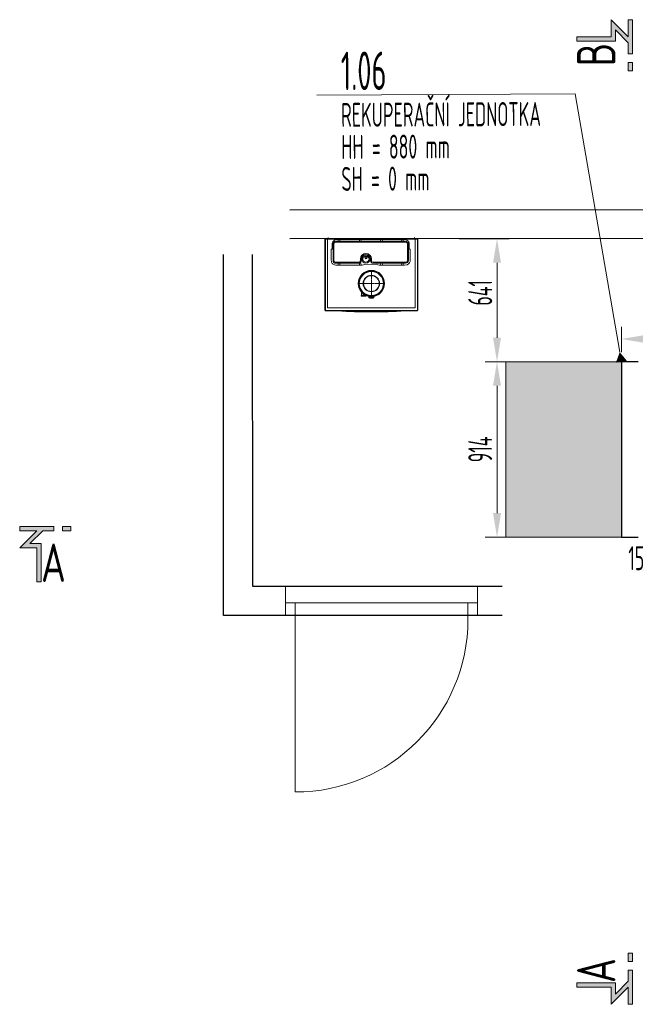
# Model space of a CAD drawing. Header units: millimetres. Extents: x -118717 to 8962, y 22910 to 145283.
# Tile 78 of 193: x -68563 to -65356, y 107051 to 112181. Entities that reach past the tile are written whole.
import ezdxf
from ezdxf.enums import TextEntityAlignment as Align

# ---------------------------------------------------------------- set-up
doc = ezdxf.new("R2010")
doc.units = ezdxf.units.MM
doc.linetypes.add('MITTE', pattern=[2, 1.25, -0.25, 0.25, -0.25])
doc.linetypes.add('phl_thick', pattern=[0])
for name, color, linetype, lineweight in [('UT_KOTY - DIMENZE', 7, 'Continuous', 5), ('VZT_21 ZAŘÍZENÍ - OBRYS', 1, 'Continuous', 30), ('VZT_23 ZAŘÍZENÍ - SERVISNÍ PROSTOR', 8, 'Continuous', 5), ('VZT_50 POPIS - OBECNE', 7, 'Continuous', 13), ('VZT_60_KOTY - DIMENZE', 7, 'Continuous', 5)]:
    doc.layers.add(name, color=color, linetype=linetype, lineweight=lineweight)
doc.styles.add('EVORA_125', font='isocp.shx', dxfattribs={"width": 0.6, "height": 125})
doc.styles.add('ISOCP 2.5', font='isocp.shx', dxfattribs={"width": 0.6, "height": 2.5})
doc.styles.add('ISOCP 4.0', font='isocp.shx', dxfattribs={"width": 0.6, "height": 4})

# ---------------------------------------------------------------- blocks, each defined once
blk = doc.blocks.new('_DatumFilled')
at = {"color": 0}
blk.add_solid([(0, 0.58), (-1, 0), (0, -0.58)], dxfattribs=at)

msp = doc.modelspace()

# ---------------------------------------------------------------- hatches: boundary and pattern name
at = {"layer": 'VZT_23 ZAŘÍZENÍ - SERVISNÍ PROSTOR'}
h = msp.add_hatch(color=256, dxfattribs=at)
h.dxf.hatch_style = 1
h.paths.add_polyline_path([(-65428.9, 109485.3), (-65428.9, 110399.5), (-66030.6, 110399.5), (-66030.6, 109485.3)])
at = {"layer": 'VZT_50 POPIS - OBECNE'}
h = msp.add_hatch(color=256, dxfattribs=at)
h.dxf.hatch_style = 1
h.paths.add_polyline_path([(-65482.3, 112181.4), (-65482.3, 112092.5), (-65660.1, 112092.5), (-65660.1, 112070.3), (-65460.1, 112070.3), (-65460.1, 112127.8), (-65393.4, 112061.1), (-65393.4, 112003.6), (-65371.2, 112003.6), (-65371.2, 112181.4), (-65393.4, 112181.4), (-65393.4, 112092.5)])
h.paths.add_polyline_path([(-65393.4, 111959.2), (-65393.4, 111914.7), (-65371.2, 111914.7), (-65371.2, 111959.2)])
h = msp.add_hatch(color=256, dxfattribs=at)
h.dxf.hatch_style = 1
h.paths.add_polyline_path([(-68452, 109251.9), (-68474.2, 109251.9), (-68474.2, 109429.7), (-68563.1, 109429.7), (-68474.2, 109518.6), (-68563.1, 109518.6), (-68563.1, 109540.8), (-68385.4, 109540.8), (-68385.4, 109518.6), (-68442.8, 109518.6), (-68509.5, 109451.9), (-68452, 109451.9)])
h.paths.add_polyline_path([(-68296.5, 109518.6), (-68340.9, 109518.6), (-68340.9, 109540.8), (-68296.5, 109540.8)])
h = msp.add_hatch(color=256, dxfattribs=at)
h.dxf.hatch_style = 1
h.paths.add_polyline_path([(-65660.1, 107162.2), (-65660.1, 107140), (-65482.3, 107140), (-65482.3, 107051.1), (-65393.4, 107140), (-65393.4, 107051.1), (-65371.2, 107051.1), (-65371.2, 107228.9), (-65393.4, 107228.9), (-65393.4, 107171.4), (-65460.1, 107104.7), (-65460.1, 107162.2)])
h.paths.add_polyline_path([(-65393.4, 107317.8), (-65393.4, 107273.3), (-65371.2, 107273.3), (-65371.2, 107317.8)])

# ---------------------------------------------------------------- linework, layer by layer
for p, q in [((-64969.8, 111191.1), (-67156.7, 111189.3)), ((-64969.7, 111041.2), (-67156.6, 111039.3)), ((-67500.8, 109077.4), (-67500.8, 110958.3)), ((-67349.3, 109227.4), (-67350.8, 110958.4)), ((-66049.3, 109227.4), (-67349.3, 109227.4)), ((-66049.3, 109077.4), (-67500.8, 109077.4))]:
    msp.add_line(p, q)
at = {"color": 0, "lineweight": -2}
for p, q in [((-66491.3, 111037.3), (-66971.3, 111037.3)), ((-66971.3, 111037.3), (-66971.3, 110668.7)), ((-66971.1, 111039.7), (-66491.5, 111039.7)), ((-66971.1, 110665.7), (-66971.1, 111039.7)), ((-66491.5, 111037.3), (-66491.5, 111039.7)), ((-66491.3, 111037.3), (-66491.5, 110665.7)), ((-66971.1, 110665.7), (-66491.5, 110665.7))]:
    msp.add_line(p, q, dxfattribs=at)
at = {"color": 0, "lineweight": 5}
for p, q in [((-66960, 110680.3), (-66960, 111039.7)), ((-66502.6, 111039.7), (-66502.6, 110680.3)), ((-66760, 110744.2), (-66783, 110744.2)), ((-66783, 110740.1), (-66760, 110740.1)), ((-66782.8, 110746.1), (-66763.2, 110746.1)), ((-66782.8, 110744.2), (-66782.8, 110746.1)), ((-66782, 110746.6), (-66782, 110760.7)), ((-66782, 110746.6), (-66764.2, 110746.6)), ((-66781.5, 110746.1), (-66781.5, 110746.6)), ((-66760.3, 110744.2), (-66760.3, 110744.7)), ((-66742.8, 110737.4), (-66742.8, 110738.6)), ((-66720.3, 110737.4), (-66720.3, 110738.6)), ((-66502.6, 110680.3), (-66960, 110680.3))]:
    msp.add_line(p, q, dxfattribs=at)
at = {"color": 0, "linetype": 'MITTE', "lineweight": 5}
for p, q in [((-66731.3, 110730.8), (-66731.3, 110875.2)), ((-66799.8, 110806.7), (-66662.8, 110806.7)), ((-66771.5, 110740.1), (-66771.5, 110758.7))]:
    msp.add_line(p, q, dxfattribs=at)
at = {"color": 0, "linetype": 'Continuous', "lineweight": 5}
for points in [[(-66955.5, 111039.7), (-66955.5, 111045.7), (-66956.8, 111045.7), (-66956.8, 111039.7)], [(-66507, 111039.7), (-66507, 111045.7), (-66505.8, 111045.7), (-66505.8, 111039.7)]]:
    msp.add_lwpolyline(points, dxfattribs=at)
at = {"color": 0, "linetype": 'Continuous', "lineweight": 5, "flags": 128}
for points in [[(-66940.6, 110984.3), (-66940.6, 110932.3), (-66938.7, 110918.2, 0.302974), (-66915.6, 110902.8), (-66778.5, 110902.8, 0.134129), (-66765.6, 110906.3), (-66705.3, 110906.8, 0.165916), (-66690.8, 110902.8), (-66558.1, 110902.8), (-66544.1, 110904.7, 0.321824), (-66528.6, 110929.5), (-66528.6, 110984.3, 0.414215), (-66530.6, 110986.3), (-66531.9, 110986.4, -0.357409), (-66533.6, 110987.8), (-66533.6, 111009.5, 0.432845), (-66558.6, 111036.3), (-66907.9, 111036.3, 0.393395), (-66935.3, 111015.1), (-66935.6, 110988.3, -0.402874), (-66937.5, 110986.4), (-66939.2, 110986.2, 0.429334), (-66940.6, 110984.3)], [(-66915.6, 111026.6), (-66553.6, 111026.6, -0.414213), (-66538.3, 111011.3), (-66538.3, 110927.8, -0.414215), (-66553.6, 110912.5), (-66722.1, 110912.5, -0.41421), (-66735.5, 110925.8), (-66735.5, 110934.8, 0.993736), (-66783.8, 110934.8), (-66783.8, 110925.8, -0.414222), (-66797.1, 110912.5), (-66915.6, 110912.5, -0.414215), (-66931, 110927.8), (-66931, 111011.3, -0.414213), (-66915.6, 111026.6)], [(-66915.7, 111021.8), (-66553.6, 111021.8, -0.414213), (-66543.2, 111011.3), (-66543.2, 110927.8, -0.414215), (-66553.6, 110917.4, 0.000001), (-66553.6, 110917.4), (-66722.1, 110917.4, -0.414209), (-66730.6, 110925.8), (-66730.6, 110934.8, 0.994287), (-66788.7, 110934.8), (-66788.7, 110925.8, -0.414222), (-66797.1, 110917.4, 0.000007), (-66797.1, 110917.4), (-66915.6, 110917.4, -0.414215), (-66926.1, 110927.8, 0.000001), (-66926.1, 110927.8), (-66926.1, 111011.3, -0.413506)]]:
    msp.add_lwpolyline(points, format="xyb", close=True, dxfattribs=at)
at = {"color": 0, "lineweight": -2, "flags": 128}
msp.add_lwpolyline([(-66906.8, 110665.7, 0.030196), (-66555.8, 110665.7, 33.117426)], format="xyb", dxfattribs=at)
at = {"color": 0, "linetype": 'Continuous', "lineweight": 5}
for centre, radius in [((-66899.6, 111031.4), 4.95), ((-66788.8, 111031.4), 4.95), ((-66678.8, 111031.4), 4.95), ((-66569.8, 111031.4), 4.95), ((-66759.6, 110934.7), 21.7), ((-66759.6, 110934.7), 16.7), ((-66759.6, 110941.7), 5.75), ((-66759.6, 110941.7), 4.44), ((-66899.6, 110907.7), 4.95), ((-66788.8, 110907.7), 4.95), ((-66678.8, 110907.7), 4.95), ((-66569.8, 110907.7), 4.95)]:
    msp.add_circle(centre, radius, dxfattribs=at)
at = {"color": 0, "lineweight": 5}
for radius in [68.5, 64.9, 62.7, 42.9, 40.8]:
    msp.add_circle((-66731.3, 110806.7), radius, dxfattribs=at)
for centre, start, end in [((-66783, 110742.1), 90, 270), ((-66760, 110742.1), 270, 90)]:
    msp.add_arc(centre, 2.01, start, end, dxfattribs=at)
at = {"color": 0, "lineweight": -2}
for centre, start, end in [((-66968.3, 110668.7), 180, 201.0758), ((-66494.3, 110668.7), 338.9891, 0)]:
    msp.add_arc(centre, 3, start, end, dxfattribs=at)
at = {"color": 0, "lineweight": 5}
for centre, major_axis, start_param, end_param in [((-66731.5, 110738.6), (-11.2, 0), -0.259141, 0), ((-66731.5, 110734.8), (-11.2, 0), 0.564538, 2.577054), ((-66731.5, 110734.8), (-8.5, 0), 0.458638, 2.682955), ((-66731.5, 110738.6), (-11.2, 0), -3.141593, -2.911052)]:
    msp.add_ellipse(centre, major_axis=major_axis, ratio=0.173648, start_param=start_param, end_param=end_param, dxfattribs=at)
msp.add_ellipse((-66731.5, 110732.7), major_axis=(-11.2, 0), ratio=0.173648, dxfattribs=at)
for points, knots in [([(-66742.9, 110737.3), (-66743.3, 110737.2), (-66743.6, 110737), (-66744.2, 110736.6), (-66744.4, 110736.4), (-66744.8, 110735.8), (-66744.9, 110735.4), (-66745, 110734.6), (-66745, 110734.2), (-66744.8, 110733.6), (-66744.7, 110733.5), (-66744.4, 110733.1), (-66744.2, 110732.9), (-66743.7, 110732.5), (-66743.3, 110732.3), (-66742.6, 110732), (-66742.1, 110731.8), (-66740.9, 110731.5), (-66740.3, 110731.4), (-66738.4, 110731.1), (-66736.9, 110730.9), (-66733.8, 110730.7), (-66732.2, 110730.7), (-66729, 110730.7), (-66727.5, 110730.8), (-66724.8, 110731), (-66723.7, 110731.2), (-66722.1, 110731.5), (-66721.6, 110731.6), (-66720.6, 110731.9), (-66720.1, 110732.1), (-66719.6, 110732.3), (-66719.5, 110732.4), (-66719.1, 110732.6), (-66718.9, 110732.8), (-66718.4, 110733.4), (-66718.2, 110733.8), (-66718, 110734.6), (-66718, 110735), (-66718.2, 110735.7), (-66718.4, 110736.1), (-66718.8, 110736.5), (-66719, 110736.7), (-66719.5, 110737), (-66719.8, 110737.2), (-66720.7, 110737.6), (-66721.3, 110737.7), (-66722.9, 110738.1), (-66723.8, 110738.2), (-66725.1, 110738.4), (-66725.5, 110738.4), (-66725.8, 110738.5)], [0, 0, 0, 0, 2.172791, 2.172791, 3.556181, 3.556181, 5.439267, 5.439267, 7.33066, 7.33066, 8.360063, 8.360063, 9.644028, 9.644028, 12.360701, 12.360701, 15.730924, 15.730924, 18.290758, 18.290758, 23.40147, 23.40147, 28.320015, 28.320015, 33.202611, 33.202611, 37.450404, 37.450404, 39.940286, 39.940286, 42.90482, 42.90482, 44.165554, 44.165554, 46.12933, 46.12933, 49.06961, 49.06961, 51.976363, 51.976363, 54.757725, 54.757725, 56.100149, 56.100149, 58.962941, 58.962941, 62.632206, 62.632206, 65.981971, 65.981971, 67.269199, 67.269199, 67.269199, 67.269199]), ([(-66737, 110738.5), (-66737.4, 110738.4), (-66737.9, 110738.4), (-66739, 110738.3), (-66739.7, 110738.2), (-66740.8, 110737.9), (-66741.3, 110737.8), (-66742.2, 110737.6), (-66742.6, 110737.5), (-66742.9, 110737.3)], [78.620407, 78.620407, 78.620407, 78.620407, 80.185755, 80.185755, 82.621149, 82.621149, 85.008673, 85.008673, 86.955094, 86.955094, 86.955094, 86.955094])]:
    msp.add_open_spline(points, degree=3, knots=knots, dxfattribs=at)
at = {"layer": 'UT_KOTY - DIMENZE'}
for p, q in [((-66274.6, 111040.1), (-66014.2, 111040.1)), ((-66076.7, 110524.5), (-66076.7, 110915.1)), ((-65428.9, 110449.5), (-65428.9, 110580.2)), ((-65478.9, 110399.5), (-66139.2, 110399.5)), ((-65478.9, 110399.5), (-66139.2, 110399.5)), ((-66076.7, 109610.3), (-66076.7, 110274.5)), ((-65478.9, 109485.3), (-66139.2, 109485.3))]:
    msp.add_line(p, q, dxfattribs=at)
for points in [[(-66097.5, 110915.1), (-66055.9, 110915.1), (-66076.7, 111040.1)], [(-66097.5, 110524.5), (-66055.9, 110524.5), (-66076.7, 110399.5)], [(-65303.9, 110538.5), (-65303.9, 110496.8), (-65428.9, 110517.7)], [(-66097.5, 110274.5), (-66055.9, 110274.5), (-66076.7, 110399.5)], [(-66097.5, 109610.3), (-66055.9, 109610.3), (-66076.7, 109485.3)]]:
    msp.add_solid(points, dxfattribs=at)
at = {"layer": 'VZT_21 ZAŘÍZENÍ - OBRYS'}
msp.add_lwpolyline([(-65341.5, 110399.5), (-65428.9, 110399.5), (-65428.9, 109485.3), (-65341.5, 109485.3)], dxfattribs=at)
at = {"layer": 'VZT_23 ZAŘÍZENÍ - SERVISNÍ PROSTOR'}
msp.add_lwpolyline([(-65428.8, 109485.3), (-66030.6, 109485.3), (-66030.6, 110399.5), (-65428.9, 110399.5)], dxfattribs=at)
at = {"layer": 'VZT_50 POPIS - OBECNE', "linetype": 'phl_thick'}
for p, q in [((-67178.1, 109077.3), (-67178.1, 109227.4)), ((-67178.1, 109227.4), (-66178, 109227.4)), ((-66178, 109227.4), (-66178, 109077.4)), ((-66178, 109142.4), (-67178.1, 109142.4)), ((-67128.1, 109142.4), (-67128.7, 108157.4)), ((-66228.1, 109056.8), (-66228.2, 109142.4)), ((-66178, 109077.4), (-67178.1, 109077.3))]:
    msp.add_line(p, q, dxfattribs=at)
at = {"layer": 'VZT_50 POPIS - OBECNE'}
for points in [[(-65393.4, 112092.5), (-65482.3, 112181.4), (-65482.3, 112092.5), (-65660.1, 112092.5)], [(-65660.1, 112092.5), (-65660.1, 112070.3), (-65460.1, 112070.3), (-65460.1, 112127.8), (-65393.4, 112061.1), (-65393.4, 112003.6), (-65371.2, 112003.6), (-65371.2, 112181.4), (-65393.4, 112181.4)], [(-65393.4, 112181.4), (-65393.4, 112092.5)], [(-65393.4, 111959.2), (-65393.4, 111914.7), (-65371.2, 111914.7), (-65371.2, 111959.2), (-65393.4, 111959.2)], [(-67014.6, 111788.6), (-65668.8, 111795.6)], [(-65437.4, 110448.7), (-65668.8, 111795.6)], [(-67014.6, 111788.6), (-67014.6, 111788.6)], [(-68474.2, 109251.9), (-68452, 109251.9), (-68452, 109451.9), (-68509.5, 109451.9), (-68442.8, 109518.6), (-68385.4, 109518.6), (-68385.4, 109540.8), (-68563.1, 109540.8), (-68563.1, 109518.6)], [(-68340.9, 109518.6), (-68296.5, 109518.6), (-68296.5, 109540.8), (-68340.9, 109540.8), (-68340.9, 109518.6)], [(-68563.1, 109518.6), (-68474.2, 109518.6)], [(-68474.2, 109518.6), (-68563.1, 109429.7), (-68474.2, 109429.7), (-68474.2, 109251.9)], [(-65393.4, 107273.3), (-65393.4, 107317.8), (-65371.2, 107317.8), (-65371.2, 107273.3), (-65393.4, 107273.3)], [(-65660.1, 107140), (-65660.1, 107162.2), (-65460.1, 107162.2), (-65460.1, 107104.7), (-65393.4, 107171.4), (-65393.4, 107228.9), (-65371.2, 107228.9), (-65371.2, 107051.1), (-65393.4, 107051.1)], [(-65393.4, 107140), (-65482.3, 107051.1), (-65482.3, 107140), (-65660.1, 107140)], [(-65393.4, 107051.1), (-65393.4, 107140)]]:
    msp.add_lwpolyline(points, dxfattribs=at)
at = {"layer": 'VZT_50 POPIS - OBECNE', "linetype": 'phl_thick'}
msp.add_arc((-67128.1, 109057.4), 900, 269.9625, 359.9625, dxfattribs=at)

# ---------------------------------------------------------------- block references
at = {"layer": 'VZT_50 POPIS - OBECNE', "linetype": 'phl_thick', "xscale": 50, "yscale": 50, "zscale": 50, "rotation": 279.7519312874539}
msp.add_blockref('_DatumFilled', (-65428.9, 110399.5), dxfattribs=at)

# ---------------------------------------------------------------- texts
at = {"layer": 'UT_KOTY - DIMENZE', "char_height": 125, "attachment_point": 5, "rotation": 90, "style": 'ISOCP 2.5'}
for s, insert in [('641', (-66164.2, 110758.4)), ('914', (-66164.2, 109942.4))]:
    msp.add_mtext(s, dxfattribs=dict(at, insert=insert))
at = {"layer": 'VZT_50 POPIS - OBECNE', "linetype": 'phl_thick', "insert": (-66890.8, 112014.2), "char_height": 200, "attachment_point": 1, "rotation": 0.2997, "line_spacing_factor": 0.8, "style": 'ISOCP 4.0'}
msp.add_mtext('1.06\\P{\\H0.625x;REKUPERAČNÍ JEDNOTKA\\PHH = 880 mm\\PSH = 0 mm}', dxfattribs=at)
at = {"layer": 'VZT_50 POPIS - OBECNE', "style": 'EVORA_125', "width": 0.8}
msp.add_attdef('B', text='B', height=200, rotation=90, dxfattribs=at).set_placement((-65400.1, 112061.1), align=Align.BOTTOM_RIGHT)
msp.add_attdef('A', text='A', height=200, dxfattribs=at).set_placement((-68452, 109191.9), align=Align.BOTTOM_LEFT)
msp.add_attdef('A', text='A', height=200, rotation=90, dxfattribs=at).set_placement((-65400.1, 107162.2), align=Align.BOTTOM_LEFT)
at = {"layer": 'VZT_60_KOTY - DIMENZE', "style": 'EVORA_125', "width": 0.6}
msp.add_text('15°', height=125, dxfattribs=at).set_placement((-65392.5, 109313.1))

doc.saveas('drawing.dxf')
